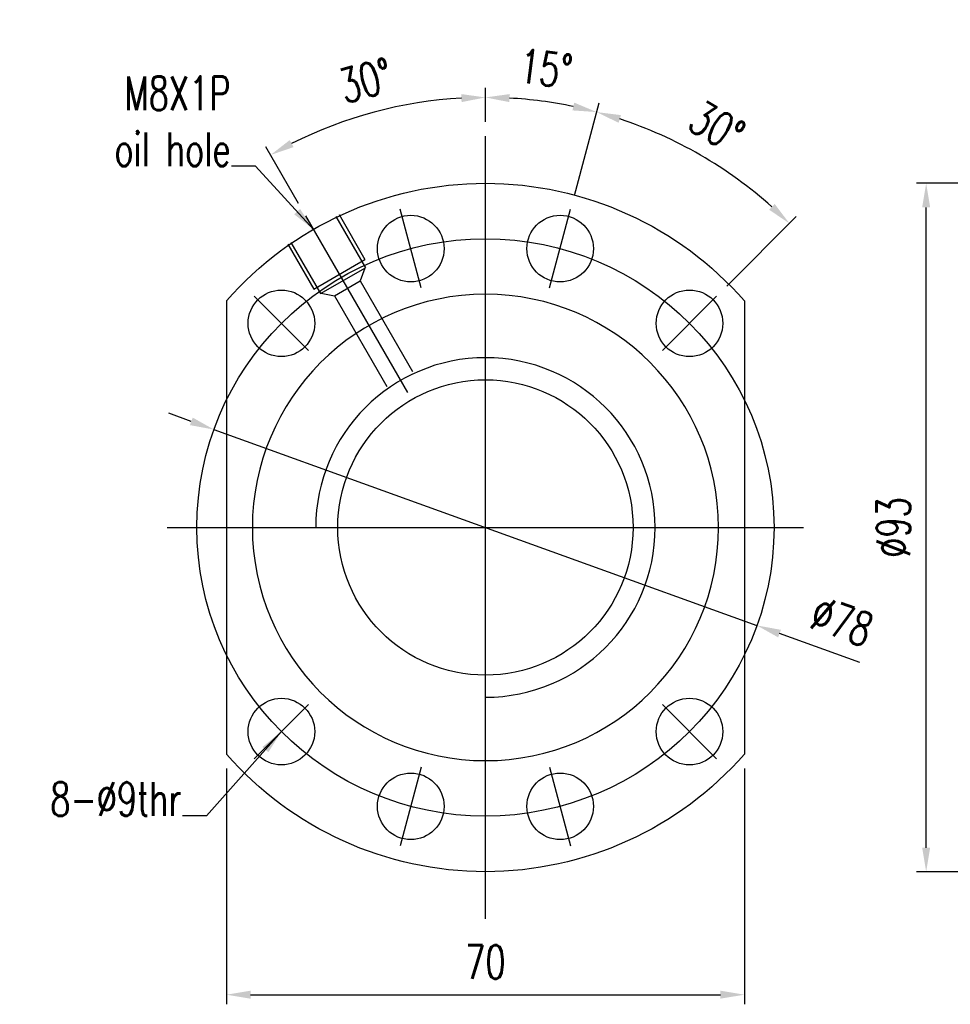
# Model space of a CAD drawing. Header units: inches. Extents: x 36 to 678, y -393 to 752.
# Tile 1 of 41: x 36 to 162, y 78 to 211. Entities that reach past the tile are written whole.
import ezdxf

# ---------------------------------------------------------------- set-up
doc = ezdxf.new("R2010")
doc.units = ezdxf.units.IN
doc.header["$LTSCALE"] = 5
doc.header["$MEASUREMENT"] = 0
doc.layers.add('DIM', color=4, linetype='Continuous')
doc.styles.add('DIM-7', font='SIMPLEX.shx', dxfattribs={"width": 0.7, "bigfont": 'chineset.shx'})
doc.dimstyles.new('CNS', dxfattribs={"dimtxt": 3.5, "dimasz": 2.5, "dimexe": 1, "dimexo": 1.5, "dimgap": 0.09, "dimtad": 0, "dimdsep": 46, "dimtxsty": 'DIM-7', "dimcen": 0.09, "dimclrd": 1, "dimclre": 1, "dimclrt": 4, "dimadec": 0, "dimazin": 0, "dimtfac": 1, "dimtix": 1, "dimtmove": 2, "dimatfit": 3, "dimfxl": 1, "dimtvp": 0.971429, "dimtolj": 1, "dimarcsym": 0})

# ---------------------------------------------------------------- blocks, each defined once
blk = doc.blocks.new('*D3')
at = {"layer": 'DEFPOINTS', "color": 0, "transparency": 16777216}
for p in [(64.02, 111.56), (134.02, 111.56), (134.02, 79.06)]:
    blk.add_point(p, dxfattribs=at)
at = {"layer": 'DIM', "color": 7, "lineweight": -2, "transparency": 16777216}
for p, q in [((64.02, 109.61), (64.02, 77.76)), ((134.02, 109.61), (134.02, 77.76)), ((67.27, 79.06), (130.77, 79.06))]:
    blk.add_line(p, q, dxfattribs=at)
at = {"layer": 'DIM', "color": 7, "transparency": 16777216}
for points in [[(67.27, 79.6), (67.27, 78.52), (64.02, 79.06)], [(130.77, 79.6), (130.77, 78.52), (134.02, 79.06)]]:
    blk.add_solid(points, dxfattribs=at)
at = {"layer": 'DIM', "color": 7, "transparency": 16777216, "insert": (99.02, 83.48), "char_height": 4.55, "attachment_point": 5, "style": 'DIM-7'}
blk.add_mtext('\\A1;70', dxfattribs=at)
blk = doc.blocks.new('*D7')
at = {"layer": 'DEFPOINTS', "color": 0, "transparency": 16777216}
for p in [(158.58, 188.67), (172.85, 188.67), (172.85, 95.67)]:
    blk.add_point(p, dxfattribs=at)
at = {"layer": 'DIM', "color": 7, "lineweight": -2, "transparency": 16777216}
for p, q in [((170.9, 188.67), (157.28, 188.67)), ((158.58, 98.92), (158.58, 185.42)), ((170.9, 95.67), (157.28, 95.67))]:
    blk.add_line(p, q, dxfattribs=at)
at = {"layer": 'DIM', "color": 7, "transparency": 16777216}
for points in [[(158.04, 185.42), (159.12, 185.42), (158.58, 188.67)], [(158.04, 98.92), (159.12, 98.92), (158.58, 95.67)]]:
    blk.add_solid(points, dxfattribs=at)
at = {"layer": 'DIM', "color": 7, "transparency": 16777216, "insert": (154.16, 142.17), "char_height": 4.55, "attachment_point": 5, "rotation": 90, "style": 'DIM-7'}
blk.add_mtext('\\A1;%%C93', dxfattribs=at)
blk = doc.blocks.new('*D8')
at = {"layer": 'DEFPOINTS', "color": 0, "transparency": 16777216}
for p in [(109.11, 199.39), (99.02, 195.02), (110.54, 185.16), (107.69, 174.53), (99.02, 89.32)]:
    blk.add_point(p, dxfattribs=at)
at = {"layer": 'DIM', "color": 7, "lineweight": -2, "transparency": 16777216}
for p, q in [((99.02, 196.97), (99.02, 201.57)), ((111.04, 187.04), (114.39, 199.55))]:
    blk.add_line(p, q, dxfattribs=at)
blk.add_arc((99.02, 142.17), 58.1, 78.2056, 86.7944, dxfattribs=at)
at = {"layer": 'DIM', "color": 7, "transparency": 16777216}
for points in [[(102.25, 199.64), (102.28, 200.72), (99.02, 200.27)], [(111.02, 199.57), (110.77, 198.52), (114.06, 198.29)]]:
    blk.add_solid(points, dxfattribs=at)
at = {"layer": 'DIM', "color": 7, "transparency": 16777216, "insert": (107.18, 204.16), "char_height": 4.55, "attachment_point": 5, "rotation": 352.5, "style": 'DIM-7'}
blk.add_mtext('\\A1;15°', dxfattribs=at)
blk = doc.blocks.new('*D9')
at = {"layer": 'DEFPOINTS', "color": 0, "transparency": 16777216}
for p in [(132.34, 189.76), (110.54, 185.16), (107.69, 174.53), (130.26, 173.41), (122.94, 166.09)]:
    blk.add_point(p, dxfattribs=at)
at = {"layer": 'DIM', "color": 7, "lineweight": -2, "transparency": 16777216}
for p, q in [((111.04, 187.04), (114.39, 199.55)), ((131.63, 174.79), (141.02, 184.17))]:
    blk.add_line(p, q, dxfattribs=at)
blk.add_arc((99.02, 142.17), 58.1, 48.2056, 71.7944, dxfattribs=at)
at = {"layer": 'DIM', "color": 7, "transparency": 16777216}
for points in [[(117.02, 196.84), (117.33, 197.88), (114.06, 198.29)], [(138.11, 185.88), (137.37, 185.09), (140.1, 183.25)]]:
    blk.add_solid(points, dxfattribs=at)
at = {"layer": 'DIM', "color": 7, "transparency": 16777216, "insert": (130.28, 196.32), "char_height": 4.55, "attachment_point": 5, "rotation": 330, "style": 'DIM-7'}
blk.add_mtext('\\A1;30°', dxfattribs=at)
blk = doc.blocks.new('*D10')
at = {"layer": 'DEFPOINTS', "color": 0, "transparency": 16777216}
for p in [(88.93, 199.39), (99.02, 195.02), (74.71, 184.27), (88.49, 160.42), (99.02, 89.32)]:
    blk.add_point(p, dxfattribs=at)
at = {"layer": 'DIM', "color": 7, "lineweight": -2, "transparency": 16777216}
for p, q in [((99.02, 196.97), (99.02, 201.57)), ((73.74, 185.96), (69.32, 193.61))]:
    blk.add_line(p, q, dxfattribs=at)
blk.add_arc((99.02, 142.17), 58.1, 93.2056, 116.7944, dxfattribs=at)
at = {"layer": 'DIM', "color": 7, "transparency": 16777216}
for points in [[(95.76, 200.72), (95.79, 199.64), (99.02, 200.27)], [(73.09, 193.56), (72.57, 194.51), (69.97, 192.49)]]:
    blk.add_solid(points, dxfattribs=at)
at = {"layer": 'DIM', "color": 7, "transparency": 16777216, "insert": (82.84, 202.56), "char_height": 4.55, "attachment_point": 5, "rotation": 15, "style": 'DIM-7'}
blk.add_mtext('\\A1;30°', dxfattribs=at)
blk = doc.blocks.new('*D11')
at = {"layer": 'DEFPOINTS', "color": 0, "transparency": 16777216}
for p in [(62.33, 155.4), (135.71, 128.94)]:
    blk.add_point(p, dxfattribs=at)
at = {"layer": 'DIM', "color": 7, "lineweight": -2, "transparency": 16777216}
for p, q in [((59.27, 156.51), (56.22, 157.61)), ((62.33, 155.4), (135.71, 128.94)), ((149.6, 123.93), (138.76, 127.84))]:
    blk.add_line(p, q, dxfattribs=at)
at = {"layer": 'DIM', "color": 7, "transparency": 16777216}
for points in [[(59.46, 157.02), (59.09, 156), (62.33, 155.4)], [(138.95, 128.35), (138.58, 127.33), (135.71, 128.94)]]:
    blk.add_solid(points, dxfattribs=at)
at = {"layer": 'DIM', "color": 7, "transparency": 16777216, "insert": (147.21, 129.49), "char_height": 4.55, "attachment_point": 5, "rotation": 340.1699, "style": 'DIM-7'}
blk.add_mtext('\\A1;∅78', dxfattribs=at)

msp = doc.modelspace()

# ---------------------------------------------------------------- linework, layer by layer
at = {"layer": 'DIM', "color": 7}
for p, q in [((99.02, 89.324), (99.02, 195.024)), ((90.349, 174.533), (87.502, 185.158)), ((107.69, 174.533), (110.537, 185.158)), ((74.713, 184.274), (88.486, 160.419)), ((78.801, 184.194), (82.801, 177.266)), ((79.234, 184.444), (82.734, 178.382)), ((72.305, 180.444), (75.805, 174.382)), ((72.739, 180.694), (76.739, 173.766)), ((75.805, 174.382), (82.734, 178.382)), ((76.739, 173.766), (82.801, 177.266)), ((82.714, 177.216), (82.102, 175.477)), ((78.638, 173.477), (82.102, 175.477)), ((82.102, 175.477), (89.167, 163.238)), ((75.102, 166.092), (67.783, 173.411)), ((76.825, 173.816), (78.638, 173.477)), ((78.638, 173.477), (85.703, 161.238)), ((122.937, 166.092), (130.256, 173.411)), ((64.02, 172.789), (64.02, 111.56)), ((134.02, 172.789), (134.02, 111.56)), ((56.02, 142.174), (142.02, 142.174)), ((75.102, 118.256), (67.783, 110.938)), ((122.937, 118.256), (130.256, 110.938)), ((90.349, 109.816), (87.502, 99.19)), ((107.69, 109.816), (110.537, 99.19))]:
    msp.add_line(p, q, dxfattribs=at)
for centre, radius in [((88.926, 179.845), 4.5), ((109.114, 179.845), 4.5), ((99.02, 142.174), 39), ((71.442, 169.751), 4.5), ((126.597, 169.751), 4.5), ((99.02, 142.174), 19.953), ((71.442, 114.597), 4.5), ((126.597, 114.597), 4.5), ((88.926, 104.503), 4.5), ((109.114, 104.503), 4.5)]:
    msp.add_circle(centre, radius, dxfattribs=at)
at = {"layer": 'DIM', "color": 7, "extrusion": (0, 0, -1)}
msp.add_circle((-99.02, 142.174), 31.5, dxfattribs=at)
for start, end in [(41.17622, 138.82378), (221.17622, 318.82378)]:
    msp.add_arc((-99.02, 142.174), 46.5, start, end, dxfattribs=at)
at = {"layer": 'DIM', "color": 7}
msp.add_arc((99.02, 142.174), 22.937, 270, 180, dxfattribs=at)

# ---------------------------------------------------------------- texts
at = {"layer": 'DIM', "color": 7, "char_height": 4.55, "attachment_point": 9, "style": 'DIM-7'}
for s, insert in [('\\A1;M8X1P\\Poil hole', (64.573, 190.984)), ('8-%%C9thr', (57.955, 103.211))]:
    msp.add_mtext(s, dxfattribs=dict(at, insert=insert))

# ---------------------------------------------------------------- dimensions: what is measured, and where the dimension line sits
at = {"layer": 'DIM', "color": 7}
for base, line1, line2, picture, middle in [((109.108, 199.388), ((99.02, 89.324), (99.02, 195.024)), ((107.69, 174.533), (110.537, 185.158)), '*D8', (107.18, 204.156)), ((88.931, 199.388), ((99.02, 89.324), (99.02, 195.024)), ((74.713, 184.274), (88.486, 160.419)), '*D10', (82.839, 202.561)), ((132.343, 189.764), ((122.937, 166.092), (130.256, 173.411)), ((107.69, 174.533), (110.537, 185.158)), '*D9', (130.278, 196.315))]:
    dim = msp.add_angular_dim_2l(base=base, line1=line1, line2=line2, dimstyle='CNS', override={"dimscale": 1.3, "dimclrd": 7, "dimclre": 7, "dimclrt": 7}, dxfattribs=at)
    dim.commit()
    dim.dimension.update_dxf_attribs({"geometry": picture, "text_midpoint": middle})
dim = msp.add_linear_dim(base=(158.58, 188.674), p1=(172.853, 95.674), p2=(172.853, 188.674), angle=90, text='%%C<>', dimstyle='CNS', override={"dimscale": 1.3, "dimclrd": 7, "dimclre": 7, "dimclrt": 7}, dxfattribs=at)
dim.commit()
dim.dimension.update_dxf_attribs({"geometry": '*D7', "text_midpoint": (154.16, 142.174)})
dim = msp.add_diameter_dim_2p(p1=(62.332, 155.404), p2=(135.707, 128.944), dimstyle='CNS', override={"dimscale": 1.3, "dimclrd": 7, "dimclre": 7, "dimclrt": 7}, dxfattribs=at)
dim.commit()
dim.dimension.update_dxf_attribs({"geometry": '*D11', "text_midpoint": (147.212, 129.494)})
dim = msp.add_linear_dim(base=(134.02, 79.06), p1=(64.02, 111.56), p2=(134.02, 111.56), dimstyle='CNS', override={"dimscale": 1.3, "dimclrd": 7, "dimclre": 7, "dimclrt": 7}, dxfattribs=at)
dim.commit()
dim.dimension.update_dxf_attribs({"geometry": '*D3', "text_midpoint": (99.02, 83.48)})

# ---------------------------------------------------------------- leaders
at = {"layer": 'DIM', "color": 7, "annotation_type": 0, "has_hookline": 1, "hookline_direction": 1}
for points, text_width in [([(75.77, 182.444), (67.94, 190.984), (64.69, 190.984)], 16.987), ([(71.442, 114.597), (61.322, 103.211), (58.072, 103.211)], 19.11)]:
    msp.add_leader(points, dimstyle='CNS', override={"dimscale": 1.3, "dimclrd": 7, "dimclre": 7, "dimclrt": 7}, dxfattribs=dict(at, text_width=text_width))

doc.saveas('drawing.dxf')
